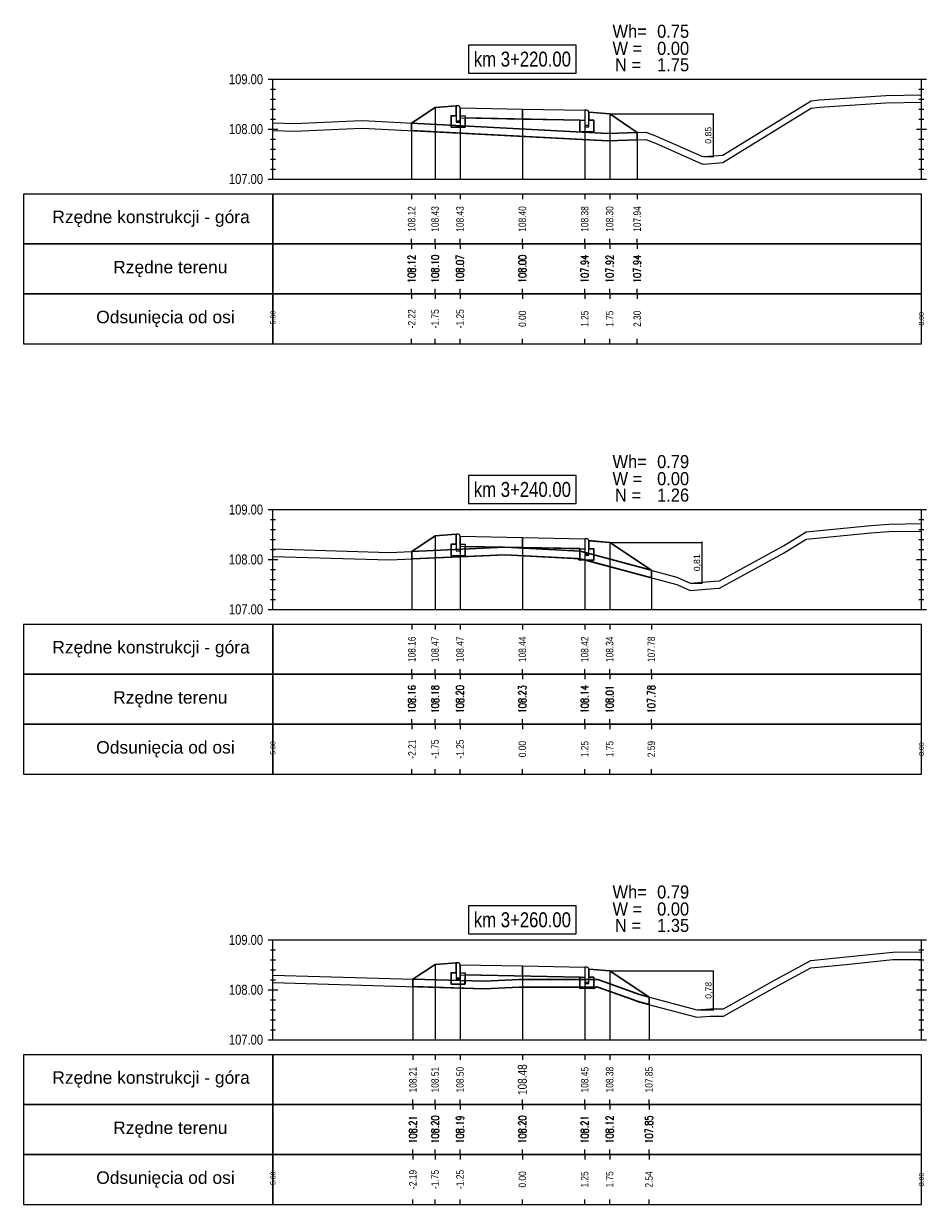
# Model space of a CAD drawing. Extents: x 7537626 to 7538805, y 5722894 to 5725486.
# Tile 72 of 105: x 7538519 to 7538537, y 5725387 to 5725410. Entities that reach past the tile are written whole.
import ezdxf

# ---------------------------------------------------------------- set-up
doc = ezdxf.new("R2010")
doc.units = 0
doc.header["$PDMODE"] = 35
doc.header["$PDSIZE"] = 0.3
for name, color, linetype in [('C-DROGI-PROFILE', 7, 'Continuous'), ('C-DROGI-PROFILE-ETYKIETY', 7, 'Continuous'), ('C-DROGI-PRZEKROJE-ETYKIETY', 7, 'Continuous'), ('C-POPRZECZKA-przekrój', 2, 'Continuous'), ('C-POPRZECZKA-widok', 1, 'Continuous')]:
    doc.layers.add(name, color=color, linetype=linetype)
for name, color, linetype, true_color in [('C-humus', 7, 'Continuous', 0x003df5), ('C-Teren', 7, 'Continuous', 0x008521), ('poprzeczki', 7, 'Continuous', 0x0000d6)]:
    doc.layers.add(name, color=color, linetype=linetype, true_color=true_color)
doc.layers.add('D-1.pow. hum.', color=7, linetype='Continuous', lineweight=30, plot=False)
doc.layers.add('D-3.nasyp', color=4, linetype='Continuous', lineweight=30, plot=False)
doc.layers.add('D-roboty-ziemne-opis', color=2, linetype='Continuous', lineweight=30)
doc.styles.add('2mm08', font='arial.ttf', dxfattribs={"width": 0.8})
doc.styles.add('opis_50', font='arial.ttf', dxfattribs={"height": 0.125})
doc.styles.get("Standard").update_dxf_attribs({"font": 'arial.ttf'})
doc.dimstyles.new('OPIS_50', dxfattribs={"dimscale": 0.5, "dimtxt": 0.125, "dimasz": 0.25, "dimexe": 0.1, "dimexo": 0.15, "dimgap": 0.1, "dimtad": 1, "dimzin": 0, "dimtxsty": 'opis_50', "dimblk": 'ARCHTICK', "dimcen": 0.15, "dimdle": 0.1, "dimaunit": 2, "dimadec": 4, "dimazin": 0, "dimtfac": 1, "dimtmove": 0, "dimatfit": 3, "dimfxl": 1, "dimarcsym": 0})

# ---------------------------------------------------------------- blocks, each defined once
blk = doc.blocks.new('_ArchTick')
at = {"color": 0, "linetype": 'ByBlock', "const_width": 0.15}
blk.add_lwpolyline([(-0.5, -0.5), (0.5, 0.5)], dxfattribs=at)
blk = doc.blocks.new('*D156')
at = {"layer": 'Defpoints', "color": 0, "transparency": 16777216}
for p in [(7538531.068, 5725408.644), (7538532.955, 5725407.791), (7538533.141, 5725407.791)]:
    blk.add_point(p, dxfattribs=at)
at = {"layer": 'poprzeczki', "color": 0, "lineweight": -2, "transparency": 16777216}
for p, q in [((7538531.083, 5725408.644), (7538533.151, 5725408.644)), ((7538533.141, 5725408.654), (7538533.141, 5725407.781)), ((7538532.97, 5725407.791), (7538533.151, 5725407.791))]:
    blk.add_line(p, q, dxfattribs=at)
at = {"layer": 'poprzeczki', "color": 0, "lineweight": -2, "transparency": 16777216, "xscale": 0.025, "yscale": 0.025, "zscale": 0.025}
for p, rotation in [((7538533.141, 5725408.644), 90), ((7538533.141, 5725407.791), 270)]:
    blk.add_blockref('_ArchTick', p, dxfattribs=dict(at, rotation=rotation))
at = {"layer": 'poprzeczki', "color": 0, "transparency": 16777216, "insert": (7538533.056, 5725408.217), "char_height": 0.125, "attachment_point": 5, "rotation": 90, "style": 'opis_50'}
blk.add_mtext('0,85', dxfattribs=at)
blk = doc.blocks.new('*D157')
at = {"layer": 'Defpoints', "color": 0, "transparency": 16777216}
for p in [(7538531.068, 5725400.056), (7538532.682, 5725399.242), (7538532.914, 5725399.242)]:
    blk.add_point(p, dxfattribs=at)
at = {"layer": 'poprzeczki', "color": 0, "lineweight": -2, "transparency": 16777216}
for p, q in [((7538531.083, 5725400.056), (7538532.924, 5725400.056)), ((7538532.914, 5725400.066), (7538532.914, 5725399.232)), ((7538532.697, 5725399.242), (7538532.924, 5725399.242))]:
    blk.add_line(p, q, dxfattribs=at)
at = {"layer": 'poprzeczki', "color": 0, "lineweight": -2, "transparency": 16777216, "xscale": 0.025, "yscale": 0.025, "zscale": 0.025}
for p, rotation in [((7538532.914, 5725400.056), 90), ((7538532.914, 5725399.242), 270)]:
    blk.add_blockref('_ArchTick', p, dxfattribs=dict(at, rotation=rotation))
at = {"layer": 'poprzeczki', "color": 0, "transparency": 16777216, "insert": (7538532.829, 5725399.649), "char_height": 0.125, "attachment_point": 5, "rotation": 90, "style": 'opis_50'}
blk.add_mtext('0,81', dxfattribs=at)
blk = doc.blocks.new('*D158')
at = {"layer": 'Defpoints', "color": 0, "transparency": 16777216}
for p in [(7538531.068, 5725391.469), (7538532.816, 5725390.69), (7538533.144, 5725390.69)]:
    blk.add_point(p, dxfattribs=at)
at = {"layer": 'poprzeczki', "color": 0, "lineweight": -2, "transparency": 16777216}
for p, q in [((7538531.083, 5725391.469), (7538533.154, 5725391.469)), ((7538533.144, 5725391.479), (7538533.144, 5725390.68)), ((7538532.831, 5725390.69), (7538533.154, 5725390.69))]:
    blk.add_line(p, q, dxfattribs=at)
at = {"layer": 'poprzeczki', "color": 0, "lineweight": -2, "transparency": 16777216, "xscale": 0.025, "yscale": 0.025, "zscale": 0.025}
for p, rotation in [((7538533.144, 5725391.469), 90), ((7538533.144, 5725390.69), 270)]:
    blk.add_blockref('_ArchTick', p, dxfattribs=dict(at, rotation=rotation))
at = {"layer": 'poprzeczki', "color": 0, "transparency": 16777216, "insert": (7538533.059, 5725391.079), "char_height": 0.125, "attachment_point": 5, "rotation": 90, "style": 'opis_50'}
blk.add_mtext('0,78', dxfattribs=at)

msp = doc.modelspace()

# ---------------------------------------------------------------- linework, layer by layer
at = {"layer": 'C-DROGI-PROFILE', "color": 7, "linetype": 'Continuous', "lineweight": -3}
for p, q in [((7538527.098, 5725407.039), (7538527.098, 5725406.939)), ((7538527.568, 5725407.039), (7538527.568, 5725406.939)), ((7538528.068, 5725407.039), (7538528.068, 5725406.939)), ((7538529.318, 5725407.039), (7538529.318, 5725406.939)), ((7538530.568, 5725407.039), (7538530.568, 5725406.939)), ((7538531.068, 5725407.039), (7538531.068, 5725406.939)), ((7538531.621, 5725407.039), (7538531.621, 5725406.939)), ((7538527.098, 5725406.039), (7538527.098, 5725406.139)), ((7538527.568, 5725406.039), (7538527.568, 5725406.139)), ((7538528.068, 5725406.039), (7538528.068, 5725406.139)), ((7538529.318, 5725406.039), (7538529.318, 5725406.139)), ((7538530.568, 5725406.039), (7538530.568, 5725406.139)), ((7538531.068, 5725406.039), (7538531.068, 5725406.139)), ((7538531.621, 5725406.039), (7538531.621, 5725406.139)), ((7538527.098, 5725406.039), (7538527.098, 5725405.939)), ((7538527.568, 5725406.039), (7538527.568, 5725405.939)), ((7538528.068, 5725406.039), (7538528.068, 5725405.939)), ((7538529.318, 5725406.039), (7538529.318, 5725405.939)), ((7538530.568, 5725406.039), (7538530.568, 5725405.939)), ((7538531.068, 5725406.039), (7538531.068, 5725405.939)), ((7538531.621, 5725406.039), (7538531.621, 5725405.939)), ((7538527.098, 5725405.039), (7538527.098, 5725405.139)), ((7538527.098, 5725405.039), (7538527.098, 5725404.939)), ((7538527.568, 5725405.039), (7538527.568, 5725405.139)), ((7538527.568, 5725405.039), (7538527.568, 5725404.939)), ((7538528.068, 5725405.039), (7538528.068, 5725405.139)), ((7538528.068, 5725405.039), (7538528.068, 5725404.939)), ((7538529.318, 5725405.039), (7538529.318, 5725405.139)), ((7538529.318, 5725405.039), (7538529.318, 5725404.939)), ((7538530.568, 5725405.039), (7538530.568, 5725405.139)), ((7538530.568, 5725405.039), (7538530.568, 5725404.939)), ((7538531.068, 5725405.039), (7538531.068, 5725405.139)), ((7538531.068, 5725405.039), (7538531.068, 5725404.939)), ((7538531.621, 5725405.039), (7538531.621, 5725405.139)), ((7538531.621, 5725405.039), (7538531.621, 5725404.939)), ((7538527.098, 5725404.039), (7538527.098, 5725404.139)), ((7538527.568, 5725404.039), (7538527.568, 5725404.139)), ((7538528.068, 5725404.039), (7538528.068, 5725404.139)), ((7538529.318, 5725404.039), (7538529.318, 5725404.139)), ((7538530.568, 5725404.039), (7538530.568, 5725404.139)), ((7538531.068, 5725404.039), (7538531.068, 5725404.139)), ((7538531.621, 5725404.039), (7538531.621, 5725404.139)), ((7538527.103, 5725398.414), (7538527.103, 5725398.314)), ((7538527.568, 5725398.414), (7538527.568, 5725398.314)), ((7538528.068, 5725398.414), (7538528.068, 5725398.314)), ((7538529.318, 5725398.414), (7538529.318, 5725398.314)), ((7538530.568, 5725398.414), (7538530.568, 5725398.314)), ((7538531.068, 5725398.414), (7538531.068, 5725398.314)), ((7538531.904, 5725398.414), (7538531.904, 5725398.314)), ((7538527.103, 5725397.414), (7538527.103, 5725397.514)), ((7538527.103, 5725397.414), (7538527.103, 5725397.314)), ((7538527.568, 5725397.414), (7538527.568, 5725397.514)), ((7538527.568, 5725397.414), (7538527.568, 5725397.314)), ((7538528.068, 5725397.414), (7538528.068, 5725397.514)), ((7538528.068, 5725397.414), (7538528.068, 5725397.314)), ((7538529.318, 5725397.414), (7538529.318, 5725397.514)), ((7538529.318, 5725397.414), (7538529.318, 5725397.314)), ((7538530.568, 5725397.414), (7538530.568, 5725397.514)), ((7538530.568, 5725397.414), (7538530.568, 5725397.314)), ((7538531.068, 5725397.414), (7538531.068, 5725397.514)), ((7538531.068, 5725397.414), (7538531.068, 5725397.314)), ((7538531.904, 5725397.414), (7538531.904, 5725397.514)), ((7538531.904, 5725397.414), (7538531.904, 5725397.314)), ((7538527.103, 5725396.414), (7538527.103, 5725396.514)), ((7538527.568, 5725396.414), (7538527.568, 5725396.514)), ((7538528.068, 5725396.414), (7538528.068, 5725396.514)), ((7538529.318, 5725396.414), (7538529.318, 5725396.514)), ((7538530.568, 5725396.414), (7538530.568, 5725396.514)), ((7538531.068, 5725396.414), (7538531.068, 5725396.514)), ((7538531.904, 5725396.414), (7538531.904, 5725396.514)), ((7538527.103, 5725396.414), (7538527.103, 5725396.314)), ((7538527.568, 5725396.414), (7538527.568, 5725396.314)), ((7538528.068, 5725396.414), (7538528.068, 5725396.314)), ((7538529.318, 5725396.414), (7538529.318, 5725396.314)), ((7538530.568, 5725396.414), (7538530.568, 5725396.314)), ((7538531.068, 5725396.414), (7538531.068, 5725396.314)), ((7538531.904, 5725396.414), (7538531.904, 5725396.314)), ((7538527.103, 5725395.414), (7538527.103, 5725395.514)), ((7538527.568, 5725395.414), (7538527.568, 5725395.514)), ((7538528.068, 5725395.414), (7538528.068, 5725395.514)), ((7538529.318, 5725395.414), (7538529.318, 5725395.514)), ((7538530.568, 5725395.414), (7538530.568, 5725395.514)), ((7538531.068, 5725395.414), (7538531.068, 5725395.514)), ((7538531.904, 5725395.414), (7538531.904, 5725395.514)), ((7538527.124, 5725389.789), (7538527.124, 5725389.689)), ((7538527.568, 5725389.789), (7538527.568, 5725389.689)), ((7538528.068, 5725389.789), (7538528.068, 5725389.689)), ((7538529.318, 5725389.789), (7538529.318, 5725389.689)), ((7538530.568, 5725389.789), (7538530.568, 5725389.689)), ((7538531.068, 5725389.789), (7538531.068, 5725389.689)), ((7538531.857, 5725389.789), (7538531.857, 5725389.689)), ((7538527.124, 5725388.789), (7538527.124, 5725388.889)), ((7538527.568, 5725388.789), (7538527.568, 5725388.889)), ((7538528.068, 5725388.789), (7538528.068, 5725388.889)), ((7538529.318, 5725388.789), (7538529.318, 5725388.889)), ((7538530.568, 5725388.789), (7538530.568, 5725388.889)), ((7538531.068, 5725388.789), (7538531.068, 5725388.889)), ((7538531.857, 5725388.789), (7538531.857, 5725388.889)), ((7538527.124, 5725388.789), (7538527.124, 5725388.689)), ((7538527.568, 5725388.789), (7538527.568, 5725388.689)), ((7538528.068, 5725388.789), (7538528.068, 5725388.689)), ((7538529.318, 5725388.789), (7538529.318, 5725388.689)), ((7538530.568, 5725388.789), (7538530.568, 5725388.689)), ((7538531.068, 5725388.789), (7538531.068, 5725388.689)), ((7538531.857, 5725388.789), (7538531.857, 5725388.689)), ((7538527.124, 5725387.789), (7538527.124, 5725387.889)), ((7538527.124, 5725387.789), (7538527.124, 5725387.689)), ((7538527.568, 5725387.789), (7538527.568, 5725387.889)), ((7538527.568, 5725387.789), (7538527.568, 5725387.689)), ((7538528.068, 5725387.789), (7538528.068, 5725387.889)), ((7538528.068, 5725387.789), (7538528.068, 5725387.689)), ((7538529.318, 5725387.789), (7538529.318, 5725387.889)), ((7538529.318, 5725387.789), (7538529.318, 5725387.689)), ((7538530.568, 5725387.789), (7538530.568, 5725387.889)), ((7538530.568, 5725387.789), (7538530.568, 5725387.689)), ((7538531.068, 5725387.789), (7538531.068, 5725387.889)), ((7538531.068, 5725387.789), (7538531.068, 5725387.689)), ((7538531.857, 5725387.789), (7538531.857, 5725387.889)), ((7538531.857, 5725387.789), (7538531.857, 5725387.689)), ((7538527.124, 5725386.789), (7538527.124, 5725386.889)), ((7538527.568, 5725386.789), (7538527.568, 5725386.889)), ((7538528.068, 5725386.789), (7538528.068, 5725386.889)), ((7538529.318, 5725386.789), (7538529.318, 5725386.889)), ((7538530.568, 5725386.789), (7538530.568, 5725386.889)), ((7538531.068, 5725386.789), (7538531.068, 5725386.889)), ((7538531.857, 5725386.789), (7538531.857, 5725386.889))]:
    msp.add_line(p, q, dxfattribs=at)
at = {"layer": 'C-DROGI-PROFILE', "color": 1, "linetype": 'Continuous', "lineweight": -3}
for points in [[(7538524.318, 5725406.039), (7538524.318, 5725407.039), (7538519.318, 5725407.039), (7538519.318, 5725406.039)], [(7538524.318, 5725406.039), (7538537.318, 5725406.039), (7538537.318, 5725407.039), (7538524.318, 5725407.039)], [(7538524.318, 5725405.039), (7538524.318, 5725406.039), (7538519.318, 5725406.039), (7538519.318, 5725405.039)], [(7538524.318, 5725405.039), (7538537.318, 5725405.039), (7538537.318, 5725406.039), (7538524.318, 5725406.039)], [(7538524.318, 5725404.039), (7538524.318, 5725405.039), (7538519.318, 5725405.039), (7538519.318, 5725404.039)], [(7538524.318, 5725404.039), (7538537.318, 5725404.039), (7538537.318, 5725405.039), (7538524.318, 5725405.039)], [(7538524.318, 5725397.414), (7538524.318, 5725398.414), (7538519.318, 5725398.414), (7538519.318, 5725397.414)], [(7538524.318, 5725397.414), (7538537.318, 5725397.414), (7538537.318, 5725398.414), (7538524.318, 5725398.414)], [(7538524.318, 5725396.414), (7538524.318, 5725397.414), (7538519.318, 5725397.414), (7538519.318, 5725396.414)], [(7538524.318, 5725396.414), (7538537.318, 5725396.414), (7538537.318, 5725397.414), (7538524.318, 5725397.414)], [(7538524.318, 5725395.414), (7538524.318, 5725396.414), (7538519.318, 5725396.414), (7538519.318, 5725395.414)], [(7538524.318, 5725395.414), (7538537.318, 5725395.414), (7538537.318, 5725396.414), (7538524.318, 5725396.414)], [(7538524.318, 5725388.789), (7538524.318, 5725389.789), (7538519.318, 5725389.789), (7538519.318, 5725388.789)], [(7538524.318, 5725388.789), (7538537.318, 5725388.789), (7538537.318, 5725389.789), (7538524.318, 5725389.789)], [(7538524.318, 5725387.789), (7538524.318, 5725388.789), (7538519.318, 5725388.789), (7538519.318, 5725387.789)], [(7538524.318, 5725387.789), (7538537.318, 5725387.789), (7538537.318, 5725388.789), (7538524.318, 5725388.789)], [(7538524.318, 5725386.789), (7538524.318, 5725387.789), (7538519.318, 5725387.789), (7538519.318, 5725386.789)], [(7538524.318, 5725386.789), (7538537.318, 5725386.789), (7538537.318, 5725387.789), (7538524.318, 5725387.789)]]:
    msp.add_3dface(points, dxfattribs=at)
at = {"layer": 'C-DROGI-PRZEKROJE-ETYKIETY', "color": 1, "linetype": 'Continuous', "lineweight": -3}
for p, q in [((7538527.568, 5725408.774), (7538527.568, 5725407.339)), ((7538528.068, 5725408.767), (7538528.068, 5725407.339)), ((7538529.318, 5725408.742), (7538529.318, 5725407.339)), ((7538530.568, 5725408.717), (7538530.568, 5725407.339)), ((7538531.068, 5725408.644), (7538531.068, 5725407.339)), ((7538527.098, 5725408.46), (7538527.098, 5725407.339)), ((7538531.621, 5725408.275), (7538531.621, 5725407.339)), ((7538527.568, 5725400.186), (7538527.568, 5725398.714)), ((7538528.068, 5725400.18), (7538528.068, 5725398.714)), ((7538529.318, 5725400.155), (7538529.318, 5725398.714)), ((7538530.568, 5725400.13), (7538530.568, 5725398.714)), ((7538531.068, 5725400.056), (7538531.068, 5725398.714)), ((7538527.103, 5725399.877), (7538527.103, 5725398.714)), ((7538531.904, 5725399.499), (7538531.904, 5725398.714)), ((7538527.568, 5725391.599), (7538527.568, 5725390.089)), ((7538528.068, 5725391.593), (7538528.068, 5725390.089)), ((7538529.318, 5725391.568), (7538529.318, 5725390.089)), ((7538530.568, 5725391.543), (7538530.568, 5725390.089)), ((7538531.068, 5725391.469), (7538531.068, 5725390.089)), ((7538527.124, 5725391.303), (7538527.124, 5725390.089)), ((7538531.857, 5725390.943), (7538531.857, 5725390.089))]:
    msp.add_line(p, q, dxfattribs=at)
at = {"layer": 'C-humus'}
for p, q in [((7538534.952, 5725408.666), (7538535.108, 5725408.759)), ((7538535.108, 5725408.759), (7538535.275, 5725408.777)), ((7538535.275, 5725408.777), (7538536.603, 5725408.867)), ((7538536.603, 5725408.867), (7538537.318, 5725408.879)), ((7538533.335, 5725407.668), (7538534.952, 5725408.666)), ((7538524.318, 5725408.314), (7538524.752, 5725408.302)), ((7538524.752, 5725408.302), (7538525.939, 5725408.354)), ((7538525.939, 5725408.354), (7538526.11, 5725408.362)), ((7538526.11, 5725408.362), (7538531.03, 5725408.104)), ((7538531.03, 5725408.104), (7538531.796, 5725408.131)), ((7538531.796, 5725408.131), (7538531.99, 5725408.058)), ((7538531.99, 5725408.058), (7538532.913, 5725407.645)), ((7538532.913, 5725407.645), (7538532.955, 5725407.641)), ((7538532.955, 5725407.641), (7538533.335, 5725407.668)), ((7538535.01, 5725400.122), (7538536.304, 5725400.249)), ((7538536.304, 5725400.249), (7538536.673, 5725400.274)), ((7538536.673, 5725400.274), (7538537.318, 5725400.285)), ((7538534.553, 5725399.839), (7538535.01, 5725400.122)), ((7538524.318, 5725399.775), (7538526.653, 5725399.707)), ((7538526.653, 5725399.707), (7538528.672, 5725399.795)), ((7538528.672, 5725399.795), (7538528.963, 5725399.81)), ((7538528.963, 5725399.81), (7538530.477, 5725399.73)), ((7538533.272, 5725399.138), (7538534.553, 5725399.839)), ((7538530.477, 5725399.73), (7538532.414, 5725399.213)), ((7538532.414, 5725399.213), (7538532.682, 5725399.092)), ((7538532.682, 5725399.092), (7538533.162, 5725399.13)), ((7538533.162, 5725399.13), (7538533.272, 5725399.138)), ((7538535.812, 5725391.6), (7538536.747, 5725391.694)), ((7538536.747, 5725391.694), (7538537.318, 5725391.7)), ((7538534.388, 5725391.141), (7538535.101, 5725391.53)), ((7538535.101, 5725391.53), (7538535.812, 5725391.6)), ((7538524.318, 5725391.235), (7538528.553, 5725391.112)), ((7538528.553, 5725391.112), (7538529.253, 5725391.143)), ((7538529.253, 5725391.143), (7538530.733, 5725391.146)), ((7538530.733, 5725391.146), (7538530.829, 5725391.146)), ((7538530.829, 5725391.146), (7538531.666, 5725390.843)), ((7538533.347, 5725390.561), (7538534.388, 5725391.141)), ((7538531.666, 5725390.843), (7538532.816, 5725390.54)), ((7538532.816, 5725390.54), (7538533.086, 5725390.561)), ((7538533.086, 5725390.561), (7538533.347, 5725390.561))]:
    msp.add_line(p, q, dxfattribs=at)
at = {"layer": 'C-POPRZECZKA-przekrój', "color": 2, "linetype": 'Continuous', "lineweight": -3}
for p, q in [((7538527.098, 5725408.46), (7538527.568, 5725408.774)), ((7538527.568, 5725408.774), (7538527.988, 5725408.807)), ((7538528.028, 5725408.807), (7538527.988, 5725408.807)), ((7538527.988, 5725408.807), (7538527.988, 5725408.477)), ((7538528.033, 5725408.807), (7538528.028, 5725408.807)), ((7538528.042, 5725408.805), (7538528.033, 5725408.807)), ((7538528.05, 5725408.8), (7538528.042, 5725408.805)), ((7538528.056, 5725408.796), (7538528.05, 5725408.8)), ((7538528.061, 5725408.79), (7538528.056, 5725408.796)), ((7538528.065, 5725408.783), (7538528.061, 5725408.79)), ((7538528.067, 5725408.775), (7538528.065, 5725408.783)), ((7538528.068, 5725408.767), (7538528.067, 5725408.775)), ((7538528.068, 5725408.767), (7538529.318, 5725408.742)), ((7538528.068, 5725408.767), (7538528.069, 5725408.567)), ((7538528.068, 5725408.477), (7538528.068, 5725408.767)), ((7538528.068, 5725408.767), (7538528.068, 5725408.607)), ((7538529.318, 5725408.542), (7538529.318, 5725408.742)), ((7538529.318, 5725408.742), (7538530.568, 5725408.717)), ((7538527.888, 5725408.377), (7538527.888, 5725408.607)), ((7538527.888, 5725408.607), (7538527.988, 5725408.607)), ((7538527.988, 5725408.607), (7538527.988, 5725408.507)), ((7538527.988, 5725408.507), (7538528.068, 5725408.507)), ((7538528.068, 5725408.607), (7538528.168, 5725408.607)), ((7538528.069, 5725408.567), (7538529.318, 5725408.542)), ((7538528.168, 5725408.607), (7538528.168, 5725408.377)), ((7538529.318, 5725408.542), (7538530.567, 5725408.517)), ((7538530.468, 5725408.287), (7538530.468, 5725408.517)), ((7538530.468, 5725408.517), (7538530.568, 5725408.517)), ((7538530.568, 5725408.717), (7538530.567, 5725408.517)), ((7538530.608, 5725408.717), (7538530.568, 5725408.717)), ((7538530.568, 5725408.717), (7538530.568, 5725408.387)), ((7538530.568, 5725408.517), (7538530.568, 5725408.417)), ((7538530.613, 5725408.717), (7538530.608, 5725408.717)), ((7538530.622, 5725408.715), (7538530.613, 5725408.717)), ((7538530.63, 5725408.71), (7538530.622, 5725408.715)), ((7538530.636, 5725408.706), (7538530.63, 5725408.71)), ((7538530.641, 5725408.7), (7538530.636, 5725408.706)), ((7538530.645, 5725408.693), (7538530.641, 5725408.7)), ((7538530.647, 5725408.685), (7538530.645, 5725408.693)), ((7538530.648, 5725408.677), (7538530.647, 5725408.685)), ((7538530.648, 5725408.387), (7538530.648, 5725408.677)), ((7538530.648, 5725408.677), (7538530.648, 5725408.517)), ((7538530.648, 5725408.677), (7538531.068, 5725408.644)), ((7538530.648, 5725408.517), (7538530.748, 5725408.517)), ((7538530.748, 5725408.517), (7538530.748, 5725408.287)), ((7538531.068, 5725408.644), (7538531.621, 5725408.275)), ((7538528.168, 5725408.377), (7538527.888, 5725408.377)), ((7538527.988, 5725408.477), (7538528.068, 5725408.477)), ((7538530.748, 5725408.287), (7538530.468, 5725408.287)), ((7538530.568, 5725408.417), (7538530.648, 5725408.417)), ((7538530.568, 5725408.387), (7538530.648, 5725408.387)), ((7538527.568, 5725400.186), (7538527.988, 5725400.22)), ((7538528.028, 5725400.22), (7538527.988, 5725400.22)), ((7538527.988, 5725400.22), (7538527.988, 5725399.89)), ((7538528.033, 5725400.22), (7538528.028, 5725400.22)), ((7538528.042, 5725400.217), (7538528.033, 5725400.22)), ((7538528.05, 5725400.213), (7538528.042, 5725400.217)), ((7538528.056, 5725400.208), (7538528.05, 5725400.213)), ((7538527.103, 5725399.877), (7538527.568, 5725400.186)), ((7538527.888, 5725399.79), (7538527.888, 5725400.02)), ((7538527.888, 5725400.02), (7538527.988, 5725400.02)), ((7538527.988, 5725400.02), (7538527.988, 5725399.92)), ((7538528.061, 5725400.203), (7538528.056, 5725400.208)), ((7538528.065, 5725400.195), (7538528.061, 5725400.203)), ((7538528.067, 5725400.187), (7538528.065, 5725400.195)), ((7538528.068, 5725400.18), (7538528.067, 5725400.187)), ((7538528.068, 5725400.18), (7538529.318, 5725400.155)), ((7538528.068, 5725400.18), (7538528.069, 5725399.98)), ((7538528.068, 5725399.89), (7538528.068, 5725400.18)), ((7538528.068, 5725400.18), (7538528.068, 5725400.02)), ((7538528.068, 5725400.02), (7538528.168, 5725400.02)), ((7538528.069, 5725399.98), (7538529.318, 5725399.955)), ((7538528.168, 5725400.02), (7538528.168, 5725399.79)), ((7538529.318, 5725399.955), (7538529.318, 5725400.155)), ((7538529.318, 5725400.155), (7538530.568, 5725400.13)), ((7538530.568, 5725400.13), (7538530.567, 5725399.93)), ((7538530.608, 5725400.13), (7538530.568, 5725400.13)), ((7538530.568, 5725400.13), (7538530.568, 5725399.8)), ((7538530.613, 5725400.13), (7538530.608, 5725400.13)), ((7538530.622, 5725400.127), (7538530.613, 5725400.13)), ((7538530.63, 5725400.123), (7538530.622, 5725400.127)), ((7538530.636, 5725400.118), (7538530.63, 5725400.123)), ((7538530.641, 5725400.113), (7538530.636, 5725400.118)), ((7538530.645, 5725400.105), (7538530.641, 5725400.113)), ((7538530.647, 5725400.097), (7538530.645, 5725400.105)), ((7538530.648, 5725400.09), (7538530.647, 5725400.097)), ((7538530.648, 5725399.8), (7538530.648, 5725400.09)), ((7538530.648, 5725400.09), (7538530.648, 5725399.93)), ((7538530.648, 5725400.09), (7538531.068, 5725400.056)), ((7538531.068, 5725400.056), (7538531.904, 5725399.499)), ((7538528.168, 5725399.79), (7538527.888, 5725399.79)), ((7538527.988, 5725399.92), (7538528.068, 5725399.92)), ((7538527.988, 5725399.89), (7538528.068, 5725399.89)), ((7538529.318, 5725399.955), (7538530.567, 5725399.93)), ((7538530.468, 5725399.7), (7538530.468, 5725399.93)), ((7538530.468, 5725399.93), (7538530.568, 5725399.93)), ((7538530.568, 5725399.93), (7538530.568, 5725399.83)), ((7538530.568, 5725399.83), (7538530.648, 5725399.83)), ((7538530.568, 5725399.8), (7538530.648, 5725399.8)), ((7538530.648, 5725399.93), (7538530.748, 5725399.93)), ((7538530.748, 5725399.93), (7538530.748, 5725399.7)), ((7538530.748, 5725399.7), (7538530.468, 5725399.7)), ((7538527.124, 5725391.303), (7538527.568, 5725391.599)), ((7538527.568, 5725391.599), (7538527.988, 5725391.633)), ((7538528.028, 5725391.633), (7538527.988, 5725391.633)), ((7538527.988, 5725391.633), (7538527.988, 5725391.303)), ((7538528.033, 5725391.632), (7538528.028, 5725391.633)), ((7538528.042, 5725391.63), (7538528.033, 5725391.632)), ((7538528.05, 5725391.626), (7538528.042, 5725391.63)), ((7538528.056, 5725391.621), (7538528.05, 5725391.626)), ((7538528.061, 5725391.616), (7538528.056, 5725391.621)), ((7538528.065, 5725391.608), (7538528.061, 5725391.616)), ((7538528.067, 5725391.6), (7538528.065, 5725391.608)), ((7538528.068, 5725391.593), (7538528.067, 5725391.6)), ((7538528.068, 5725391.593), (7538529.318, 5725391.568)), ((7538528.068, 5725391.593), (7538528.069, 5725391.393)), ((7538528.068, 5725391.303), (7538528.068, 5725391.593)), ((7538528.068, 5725391.593), (7538528.068, 5725391.433)), ((7538529.318, 5725391.368), (7538529.318, 5725391.568)), ((7538529.318, 5725391.568), (7538530.568, 5725391.543)), ((7538530.568, 5725391.543), (7538530.567, 5725391.343)), ((7538530.608, 5725391.543), (7538530.568, 5725391.543)), ((7538530.568, 5725391.543), (7538530.568, 5725391.213)), ((7538530.613, 5725391.542), (7538530.608, 5725391.543)), ((7538530.622, 5725391.54), (7538530.613, 5725391.542)), ((7538530.63, 5725391.536), (7538530.622, 5725391.54)), ((7538530.636, 5725391.531), (7538530.63, 5725391.536)), ((7538530.641, 5725391.526), (7538530.636, 5725391.531)), ((7538530.645, 5725391.518), (7538530.641, 5725391.526)), ((7538530.647, 5725391.51), (7538530.645, 5725391.518)), ((7538530.648, 5725391.503), (7538530.647, 5725391.51)), ((7538530.648, 5725391.213), (7538530.648, 5725391.503)), ((7538530.648, 5725391.503), (7538530.648, 5725391.343)), ((7538530.648, 5725391.503), (7538531.068, 5725391.469)), ((7538531.068, 5725391.469), (7538531.857, 5725390.943)), ((7538527.888, 5725391.203), (7538527.888, 5725391.433)), ((7538527.888, 5725391.433), (7538527.988, 5725391.433)), ((7538527.988, 5725391.433), (7538527.988, 5725391.333)), ((7538527.988, 5725391.333), (7538528.068, 5725391.333)), ((7538527.988, 5725391.303), (7538528.068, 5725391.303)), ((7538528.068, 5725391.433), (7538528.168, 5725391.433)), ((7538528.069, 5725391.393), (7538529.318, 5725391.368)), ((7538528.168, 5725391.433), (7538528.168, 5725391.203)), ((7538529.318, 5725391.368), (7538530.567, 5725391.343)), ((7538530.468, 5725391.113), (7538530.468, 5725391.343)), ((7538530.468, 5725391.343), (7538530.568, 5725391.343)), ((7538530.568, 5725391.343), (7538530.568, 5725391.243)), ((7538530.568, 5725391.243), (7538530.648, 5725391.243)), ((7538530.648, 5725391.343), (7538530.748, 5725391.343)), ((7538530.748, 5725391.343), (7538530.748, 5725391.113)), ((7538528.168, 5725391.203), (7538527.888, 5725391.203)), ((7538530.748, 5725391.113), (7538530.468, 5725391.113)), ((7538530.568, 5725391.213), (7538530.648, 5725391.213))]:
    msp.add_line(p, q, dxfattribs=at)
at = {"layer": 'C-POPRZECZKA-widok', "color": 1, "linetype": 'Continuous', "lineweight": -3}
for p, q in [((7538524.218, 5725409.339), (7538537.418, 5725409.339)), ((7538524.318, 5725407.339), (7538524.318, 5725409.339)), ((7538537.318, 5725407.339), (7538537.318, 5725409.339)), ((7538524.268, 5725409.139), (7538524.368, 5725409.139)), ((7538537.268, 5725409.139), (7538537.368, 5725409.139)), ((7538524.268, 5725408.939), (7538524.368, 5725408.939)), ((7538524.268, 5725408.739), (7538524.368, 5725408.739)), ((7538537.268, 5725408.939), (7538537.368, 5725408.939)), ((7538537.268, 5725408.739), (7538537.368, 5725408.739)), ((7538524.268, 5725408.539), (7538524.368, 5725408.539)), ((7538537.268, 5725408.539), (7538537.368, 5725408.539)), ((7538524.218, 5725408.339), (7538524.418, 5725408.339)), ((7538524.268, 5725408.339), (7538524.368, 5725408.339)), ((7538537.218, 5725408.339), (7538537.418, 5725408.339)), ((7538537.268, 5725408.339), (7538537.368, 5725408.339)), ((7538524.268, 5725408.139), (7538524.368, 5725408.139)), ((7538537.268, 5725408.139), (7538537.368, 5725408.139)), ((7538524.268, 5725407.939), (7538524.368, 5725407.939)), ((7538537.268, 5725407.939), (7538537.368, 5725407.939)), ((7538524.268, 5725407.739), (7538524.368, 5725407.739)), ((7538537.268, 5725407.739), (7538537.368, 5725407.739)), ((7538524.218, 5725407.339), (7538537.418, 5725407.339)), ((7538524.268, 5725407.539), (7538524.368, 5725407.539)), ((7538537.268, 5725407.539), (7538537.368, 5725407.539)), ((7538524.218, 5725400.714), (7538537.418, 5725400.714)), ((7538524.318, 5725398.714), (7538524.318, 5725400.714)), ((7538537.318, 5725398.714), (7538537.318, 5725400.714)), ((7538524.268, 5725400.514), (7538524.368, 5725400.514)), ((7538537.268, 5725400.514), (7538537.368, 5725400.514)), ((7538524.268, 5725400.314), (7538524.368, 5725400.314)), ((7538537.268, 5725400.314), (7538537.368, 5725400.314)), ((7538524.268, 5725400.114), (7538524.368, 5725400.114)), ((7538537.268, 5725400.114), (7538537.368, 5725400.114)), ((7538524.268, 5725399.914), (7538524.368, 5725399.914)), ((7538537.268, 5725399.914), (7538537.368, 5725399.914)), ((7538524.218, 5725399.714), (7538524.418, 5725399.714)), ((7538524.268, 5725399.714), (7538524.368, 5725399.714)), ((7538524.268, 5725399.514), (7538524.368, 5725399.514)), ((7538537.218, 5725399.714), (7538537.418, 5725399.714)), ((7538537.268, 5725399.714), (7538537.368, 5725399.714)), ((7538537.268, 5725399.514), (7538537.368, 5725399.514)), ((7538524.268, 5725399.314), (7538524.368, 5725399.314)), ((7538537.268, 5725399.314), (7538537.368, 5725399.314)), ((7538524.268, 5725399.114), (7538524.368, 5725399.114)), ((7538537.268, 5725399.114), (7538537.368, 5725399.114)), ((7538524.268, 5725398.914), (7538524.368, 5725398.914)), ((7538537.268, 5725398.914), (7538537.368, 5725398.914)), ((7538524.218, 5725398.714), (7538537.418, 5725398.714)), ((7538524.218, 5725392.089), (7538537.418, 5725392.089)), ((7538524.318, 5725390.089), (7538524.318, 5725392.089)), ((7538537.318, 5725390.089), (7538537.318, 5725392.089)), ((7538524.268, 5725391.889), (7538524.368, 5725391.889)), ((7538537.268, 5725391.889), (7538537.368, 5725391.889)), ((7538524.268, 5725391.689), (7538524.368, 5725391.689)), ((7538524.268, 5725391.489), (7538524.368, 5725391.489)), ((7538537.268, 5725391.689), (7538537.368, 5725391.689)), ((7538537.268, 5725391.489), (7538537.368, 5725391.489)), ((7538524.268, 5725391.289), (7538524.368, 5725391.289)), ((7538537.268, 5725391.289), (7538537.368, 5725391.289)), ((7538524.218, 5725391.089), (7538524.418, 5725391.089)), ((7538524.268, 5725391.089), (7538524.368, 5725391.089)), ((7538537.218, 5725391.089), (7538537.418, 5725391.089)), ((7538537.268, 5725391.089), (7538537.368, 5725391.089)), ((7538524.268, 5725390.889), (7538524.368, 5725390.889)), ((7538537.268, 5725390.889), (7538537.368, 5725390.889)), ((7538524.268, 5725390.689), (7538524.368, 5725390.689)), ((7538537.268, 5725390.689), (7538537.368, 5725390.689)), ((7538524.268, 5725390.489), (7538524.368, 5725390.489)), ((7538524.268, 5725390.289), (7538524.368, 5725390.289)), ((7538537.268, 5725390.489), (7538537.368, 5725390.489)), ((7538537.268, 5725390.289), (7538537.368, 5725390.289)), ((7538524.218, 5725390.089), (7538537.418, 5725390.089))]:
    msp.add_line(p, q, dxfattribs=at)
at = {"layer": 'C-POPRZECZKA-widok', "color": 3, "linetype": 'Continuous', "lineweight": -3}
for points in [[(7538528.238, 5725409.464), (7538530.398, 5725409.464), (7538530.398, 5725410.021), (7538528.238, 5725410.021)], [(7538528.238, 5725400.839), (7538530.398, 5725400.839), (7538530.398, 5725401.396), (7538528.238, 5725401.396)], [(7538528.238, 5725392.214), (7538530.398, 5725392.214), (7538530.398, 5725392.771), (7538528.238, 5725392.771)]]:
    msp.add_3dface(points, dxfattribs=at)
at = {"layer": 'C-Teren'}
for p, q in [((7538535.275, 5725408.927), (7538536.603, 5725409.017)), ((7538536.603, 5725409.017), (7538537.318, 5725409.029)), ((7538533.335, 5725407.818), (7538534.952, 5725408.816)), ((7538534.952, 5725408.816), (7538535.108, 5725408.909)), ((7538535.108, 5725408.909), (7538535.275, 5725408.927)), ((7538524.752, 5725408.452), (7538525.939, 5725408.504)), ((7538525.939, 5725408.504), (7538526.11, 5725408.512)), ((7538526.11, 5725408.512), (7538531.03, 5725408.254)), ((7538524.318, 5725408.464), (7538524.752, 5725408.452)), ((7538531.03, 5725408.254), (7538531.796, 5725408.281)), ((7538531.796, 5725408.281), (7538531.99, 5725408.208)), ((7538531.99, 5725408.208), (7538532.913, 5725407.795)), ((7538532.913, 5725407.795), (7538532.955, 5725407.791)), ((7538532.955, 5725407.791), (7538533.335, 5725407.818)), ((7538534.553, 5725399.989), (7538535.01, 5725400.272)), ((7538535.01, 5725400.272), (7538536.304, 5725400.399)), ((7538536.304, 5725400.399), (7538536.673, 5725400.424)), ((7538536.673, 5725400.424), (7538537.318, 5725400.435)), ((7538533.272, 5725399.288), (7538534.553, 5725399.989)), ((7538524.318, 5725399.925), (7538526.653, 5725399.857)), ((7538526.653, 5725399.857), (7538528.672, 5725399.945)), ((7538528.672, 5725399.945), (7538528.963, 5725399.96)), ((7538528.963, 5725399.96), (7538530.477, 5725399.88)), ((7538530.477, 5725399.88), (7538532.414, 5725399.363)), ((7538532.414, 5725399.363), (7538532.682, 5725399.242)), ((7538532.682, 5725399.242), (7538533.162, 5725399.28)), ((7538533.162, 5725399.28), (7538533.272, 5725399.288)), ((7538535.101, 5725391.68), (7538535.812, 5725391.75)), ((7538535.812, 5725391.75), (7538536.747, 5725391.844)), ((7538536.747, 5725391.844), (7538537.318, 5725391.85)), ((7538534.388, 5725391.291), (7538535.101, 5725391.68)), ((7538524.318, 5725391.385), (7538528.553, 5725391.262)), ((7538528.553, 5725391.262), (7538529.253, 5725391.293)), ((7538529.253, 5725391.293), (7538530.733, 5725391.296)), ((7538530.733, 5725391.296), (7538530.829, 5725391.296)), ((7538530.829, 5725391.296), (7538531.666, 5725390.993)), ((7538533.347, 5725390.711), (7538534.388, 5725391.291)), ((7538531.666, 5725390.993), (7538532.816, 5725390.69)), ((7538532.816, 5725390.69), (7538533.086, 5725390.711)), ((7538533.086, 5725390.711), (7538533.347, 5725390.711))]:
    msp.add_line(p, q, dxfattribs=at)
at = {"layer": 'D-1.pow. hum.'}
for points in [[(7538527.098, 5725408.46), (7538527.098, 5725408.31), (7538531.03, 5725408.104), (7538531.621, 5725408.125), (7538531.621, 5725408.275), (7538531.03, 5725408.254), (7538527.098, 5725408.46)], [(7538527.103, 5725399.877), (7538527.103, 5725399.727), (7538528.963, 5725399.81), (7538530.477, 5725399.73), (7538531.904, 5725399.349), (7538531.904, 5725399.499), (7538530.477, 5725399.88), (7538528.963, 5725399.96), (7538527.103, 5725399.877)], [(7538527.124, 5725391.303), (7538527.124, 5725391.153), (7538528.553, 5725391.112), (7538529.253, 5725391.143), (7538530.828, 5725391.143), (7538531.62, 5725390.86), (7538531.857, 5725390.793), (7538531.857, 5725390.943), (7538531.666, 5725390.993), (7538530.829, 5725391.296), (7538529.253, 5725391.293), (7538528.553, 5725391.262), (7538527.124, 5725391.303)]]:
    msp.add_lwpolyline(points, dxfattribs=at)
at = {"layer": 'D-3.nasyp'}
for points in [[(7538527.888, 5725408.377), (7538527.888, 5725408.607), (7538527.988, 5725408.607), (7538527.988, 5725408.807), (7538527.568, 5725408.774), (7538527.098, 5725408.46), (7538527.098, 5725408.31), (7538530.91, 5725408.11), (7538531.03, 5725408.104), (7538531.621, 5725408.125), (7538531.621, 5725408.275), (7538531.068, 5725408.644), (7538530.648, 5725408.677), (7538530.648, 5725408.517), (7538530.748, 5725408.517), (7538530.748, 5725408.287), (7538530.468, 5725408.287), (7538530.473, 5725408.519), (7538528.168, 5725408.565), (7538528.168, 5725408.38), (7538527.888, 5725408.377)], [(7538527.888, 5725399.79), (7538527.888, 5725400.02), (7538527.988, 5725400.02), (7538527.988, 5725400.22), (7538527.568, 5725400.186), (7538527.103, 5725399.877), (7538527.103, 5725399.727), (7538528.227, 5725399.776), (7538528.963, 5725399.81), (7538530.426, 5725399.733), (7538530.468, 5725399.7), (7538530.468, 5725399.932), (7538528.168, 5725399.978), (7538528.168, 5725399.79), (7538527.888, 5725399.79)], [(7538530.648, 5725400.094), (7538530.648, 5725399.93), (7538530.748, 5725399.93), (7538530.748, 5725399.7), (7538530.59, 5725399.7), (7538531.904, 5725399.349), (7538531.904, 5725399.499), (7538531.068, 5725400.056), (7538530.648, 5725400.094)], [(7538527.888, 5725391.203), (7538527.888, 5725391.433), (7538527.988, 5725391.433), (7538527.988, 5725391.633), (7538527.568, 5725391.599), (7538527.124, 5725391.303), (7538527.124, 5725391.153), (7538528.553, 5725391.112), (7538529.253, 5725391.143), (7538530.468, 5725391.143), (7538530.472, 5725391.344), (7538528.168, 5725391.391), (7538528.164, 5725391.203), (7538527.888, 5725391.203)], [(7538530.648, 5725391.503), (7538530.648, 5725391.343), (7538530.748, 5725391.343), (7538530.748, 5725391.113), (7538530.79, 5725391.143), (7538530.829, 5725391.143), (7538531.511, 5725390.899), (7538531.629, 5725390.857), (7538531.857, 5725390.793), (7538531.861, 5725390.943), (7538531.068, 5725391.469), (7538530.648, 5725391.503)]]:
    msp.add_lwpolyline(points, dxfattribs=at)

# ---------------------------------------------------------------- texts
at = {"layer": 'C-DROGI-PROFILE', "color": 2}
for s, p in [('Rzędne konstrukcji - góra', (7538519.893, 5725406.456)), ('Rzędne terenu', (7538521.113, 5725405.45)), ('Odsunięcia od osi', (7538520.774, 5725404.45)), ('Rzędne konstrukcji - góra', (7538519.893, 5725397.831)), ('Rzędne terenu', (7538521.113, 5725396.825)), ('Odsunięcia od osi', (7538520.774, 5725395.825)), ('Rzędne konstrukcji - góra', (7538519.893, 5725389.206)), ('Rzędne terenu', (7538521.113, 5725388.2)), ('Odsunięcia od osi', (7538520.774, 5725387.2))]:
    msp.add_text(s, height=0.25, dxfattribs=at).set_placement(p)
at = {"layer": 'C-DROGI-PROFILE-ETYKIETY', "color": 1, "linetype": 'Continuous', "lineweight": -3, "attachment_point": 5, "rotation": 90, "style": '2mm08'}
for s, insert, char_height in [('108.12', (7538527.098, 5725406.539), 0.15), ('108.43', (7538527.568, 5725406.539), 0.15), ('108.43', (7538528.068, 5725406.539), 0.15), ('108.40', (7538529.318, 5725406.539), 0.15), ('108.38', (7538530.568, 5725406.539), 0.15), ('108.30', (7538531.068, 5725406.539), 0.15), ('107.94', (7538531.621, 5725406.539), 0.15), ('{\\Fsimplex.shx|c238;108.12}', (7538527.098, 5725405.539), 0.15), ('{\\Fsimplex.shx|c238;108.10}', (7538527.568, 5725405.539), 0.15), ('{\\Fsimplex.shx|c238;108.07}', (7538528.068, 5725405.539), 0.15), ('{\\Fsimplex.shx|c238;108.00}', (7538529.318, 5725405.539), 0.15), ('{\\Fsimplex.shx|c238;107.94}', (7538530.568, 5725405.539), 0.15), ('{\\Fsimplex.shx|c238;107.92}', (7538531.068, 5725405.539), 0.15), ('{\\Fsimplex.shx|c238;107.94}', (7538531.621, 5725405.539), 0.15), ('-2.22', (7538527.098, 5725404.539), 0.15), ('-1.75', (7538527.568, 5725404.539), 0.15), ('-1.25', (7538528.068, 5725404.539), 0.15), ('0.00', (7538529.318, 5725404.539), 0.15), ('1.25', (7538530.568, 5725404.539), 0.15), ('1.75', (7538531.068, 5725404.539), 0.15), ('2.30', (7538531.621, 5725404.539), 0.15), ('108.16', (7538527.103, 5725397.914), 0.15), ('108.47', (7538527.568, 5725397.914), 0.15), ('108.47', (7538528.068, 5725397.914), 0.15), ('108.44', (7538529.318, 5725397.914), 0.15), ('108.42', (7538530.568, 5725397.914), 0.15), ('108.34', (7538531.068, 5725397.914), 0.15), ('107.78', (7538531.904, 5725397.914), 0.15), ('{\\Fsimplex.shx|c238;108.16}', (7538527.103, 5725396.914), 0.15), ('{\\Fsimplex.shx|c238;108.18}', (7538527.568, 5725396.914), 0.15), ('{\\Fsimplex.shx|c238;108.20}', (7538528.068, 5725396.914), 0.15), ('{\\Fsimplex.shx|c238;108.23}', (7538529.318, 5725396.914), 0.15), ('{\\Fsimplex.shx|c238;108.14}', (7538530.568, 5725396.914), 0.15), ('{\\Fsimplex.shx|c238;108.01}', (7538531.068, 5725396.914), 0.15), ('{\\Fsimplex.shx|c238;107.78}', (7538531.904, 5725396.914), 0.15), ('-2.21', (7538527.103, 5725395.914), 0.15), ('-1.75', (7538527.568, 5725395.914), 0.15), ('-1.25', (7538528.068, 5725395.914), 0.15), ('0.00', (7538529.318, 5725395.914), 0.15), ('1.25', (7538530.568, 5725395.914), 0.15), ('1.75', (7538531.068, 5725395.914), 0.15), ('2.59', (7538531.904, 5725395.914), 0.15), ('108.21', (7538527.124, 5725389.289), 0.15), ('108.51', (7538527.568, 5725389.289), 0.15), ('108.50', (7538528.068, 5725389.289), 0.15), ('108.48', (7538529.318, 5725389.289), 0.18), ('108.45', (7538530.568, 5725389.289), 0.15), ('108.38', (7538531.068, 5725389.289), 0.15), ('107.85', (7538531.857, 5725389.289), 0.15), ('{\\Fsimplex.shx|c238;108.21}', (7538527.124, 5725388.289), 0.15), ('{\\Fsimplex.shx|c238;108.20}', (7538527.568, 5725388.289), 0.15), ('{\\Fsimplex.shx|c238;108.19}', (7538528.068, 5725388.289), 0.15), ('{\\Fsimplex.shx|c238;108.20}', (7538529.318, 5725388.289), 0.15), ('{\\Fsimplex.shx|c238;108.21}', (7538530.568, 5725388.289), 0.15), ('{\\Fsimplex.shx|c238;108.12}', (7538531.068, 5725388.289), 0.15), ('{\\Fsimplex.shx|c238;107.85}', (7538531.857, 5725388.289), 0.15), ('-2.19', (7538527.124, 5725387.289), 0.15), ('-1.75', (7538527.568, 5725387.289), 0.15), ('-1.25', (7538528.068, 5725387.289), 0.15), ('0.00', (7538529.318, 5725387.289), 0.15), ('1.25', (7538530.568, 5725387.289), 0.15), ('1.75', (7538531.068, 5725387.289), 0.15), ('2.54', (7538531.857, 5725387.289), 0.15)]:
    msp.add_mtext(s, dxfattribs=dict(at, insert=insert, char_height=char_height))
at = {"layer": 'C-DROGI-PROFILE-ETYKIETY', "color": 7, "linetype": 'Continuous', "lineweight": -3, "char_height": 0.1, "attachment_point": 5, "rotation": 90, "style": '2mm08'}
for s, insert in [('-5.00', (7538524.318, 5725404.539)), ('8.00', (7538537.318, 5725404.539)), ('-5.00', (7538524.318, 5725395.914)), ('8.00', (7538537.318, 5725395.914)), ('-5.00', (7538524.318, 5725387.289)), ('8.00', (7538537.318, 5725387.289))]:
    msp.add_mtext(s, dxfattribs=dict(at, insert=insert))
at = {"layer": 'C-POPRZECZKA-widok', "color": 3, "linetype": 'Continuous', "lineweight": -3, "char_height": 0.3, "attachment_point": 8, "style": '2mm08'}
for s, insert in [('km 3+220.00', (7538529.318, 5725409.589)), ('km 3+240.00', (7538529.318, 5725400.964)), ('km 3+260.00', (7538529.318, 5725392.339))]:
    msp.add_mtext(s, dxfattribs=dict(at, insert=insert))
at = {"layer": 'C-POPRZECZKA-widok', "color": 1, "linetype": 'Continuous', "lineweight": -3, "char_height": 0.2, "attachment_point": 6, "style": '2mm08'}
for s, insert in [('109.00', (7538524.118, 5725409.339)), ('108.00', (7538524.118, 5725408.339)), ('107.00', (7538524.118, 5725407.339)), ('109.00', (7538524.118, 5725400.714)), ('108.00', (7538524.118, 5725399.714)), ('107.00', (7538524.118, 5725398.714)), ('109.00', (7538524.118, 5725392.089)), ('108.00', (7538524.118, 5725391.089)), ('107.00', (7538524.118, 5725390.089))]:
    msp.add_mtext(s, dxfattribs=dict(at, insert=insert))
at = {"layer": 'D-roboty-ziemne-opis', "lineweight": 25, "width": 0.9}
for s, p in [('Wh=', (7538531.125, 5725410.17)), ('0.75', (7538532.019, 5725410.17)), ('W =', (7538531.125, 5725409.828)), ('0.00', (7538532.019, 5725409.828)), ('N =', (7538531.173, 5725409.499)), ('1.75', (7538532.019, 5725409.499)), ('Wh=', (7538531.125, 5725401.545)), ('0.79', (7538532.019, 5725401.545)), ('W =', (7538531.125, 5725401.203)), ('0.00', (7538532.019, 5725401.203)), ('N =', (7538531.173, 5725400.874)), ('1.26', (7538532.019, 5725400.874)), ('Wh=', (7538531.125, 5725392.92)), ('0.79', (7538532.019, 5725392.92)), ('W =', (7538531.125, 5725392.578)), ('0.00', (7538532.019, 5725392.578)), ('N =', (7538531.173, 5725392.249)), ('1.35', (7538532.019, 5725392.249))]:
    msp.add_text(s, height=0.2625, dxfattribs=at).set_placement(p)

# ---------------------------------------------------------------- dimensions: what is measured, and where the dimension line sits
at = {"layer": 'poprzeczki'}
for base, p1, p2, picture, middle in [((7538533.141, 5725407.791), (7538531.068, 5725408.644), (7538532.955, 5725407.791), '*D156', (7538533.056, 5725408.217)), ((7538532.914, 5725399.242), (7538531.068, 5725400.056), (7538532.682, 5725399.242), '*D157', (7538532.829, 5725399.649)), ((7538533.144, 5725390.69), (7538531.068, 5725391.469), (7538532.816, 5725390.69), '*D158', (7538533.059, 5725391.079))]:
    dim = msp.add_linear_dim(base=base, p1=p1, p2=p2, angle=90, dimstyle='OPIS_50', override={"dimscale": 0.1}, dxfattribs=at)
    dim.commit()
    dim.dimension.update_dxf_attribs({"geometry": picture, "text_midpoint": middle})

doc.saveas('drawing.dxf')
